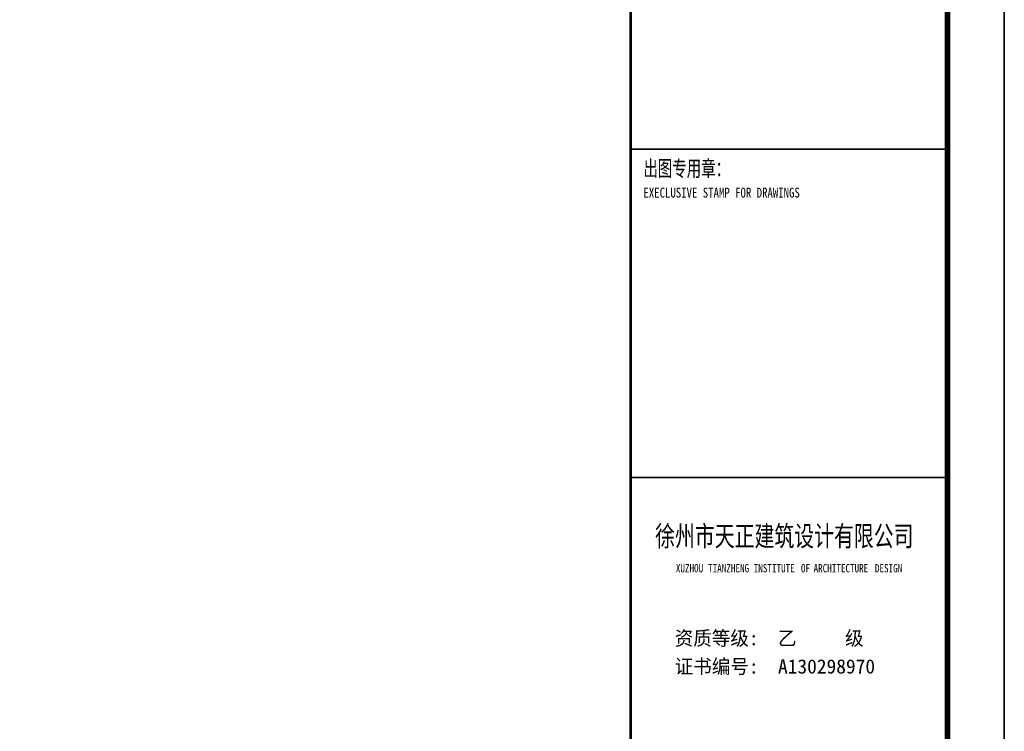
# Model space of a CAD drawing. Extents: x 499396 to 499732, y 3804753 to 3804872.
# Tile 23 of 41: x 499529 to 499564, y 3804788 to 3804813. Entities that reach past the tile are written whole.
import ezdxf
from ezdxf.enums import TextEntityAlignment as Align

# ---------------------------------------------------------------- set-up
doc = ezdxf.new("R2010")
doc.units = 0
doc.layers.get('0').update_dxf_attribs({"linetype": 'CONTINUOUS'})
for name, color, linetype in [('PUB_TITLE', 4, 'CONTINUOUS'), ('SHEET_TEXT', 3, 'CONTINUOUS'), ('TK', 7, 'CONTINUOUS')]:
    doc.layers.add(name, color=color, linetype=linetype)
doc.styles.add('-宋体', font='txt', dxfattribs={"width": 0.8})
doc.styles.add('TKHZ1', font='txt', dxfattribs={"width": 0.8})
doc.styles.add('黑体', font='simhei.ttf')

# ---------------------------------------------------------------- blocks, each defined once
blk = doc.blocks.new('wrtgtg')
at = {"color": 4}
blk.add_line((7804, -4841), (7804, 52559), dxfattribs=at)
at = {"layer": 'PUB_TITLE'}
for p, q in [((8804, 53559), (8804, -5841)), ((7804, -4841), (7804, 52559))]:
    blk.add_line(p, q, dxfattribs=at)
blk.add_lwpolyline([(-75296, -5841), (8804, -5841), (8804, 53559), (-75296, 53559)], close=True, dxfattribs=at)
at = {"layer": 'PUB_TITLE', "const_width": 100}
blk.add_lwpolyline([(-72796, -4841), (7804, -4841), (7804, 52559), (-72796, 52559)], close=True, dxfattribs=at)
at = {"layer": 'PUB_TITLE'}
for points, const_width in [([(2204, -4841), (2204, 52559)], 50), ([(2204, 21759), (7804, 21759)], 29.7), ([(2204, 15959), (7804, 15959)], 29.7)]:
    blk.add_lwpolyline(points, dxfattribs=dict(at, const_width=const_width))
at = {"style": '黑体', "width": 0.8}
for s, height, p in [('XUZHOU', 147.9, (3003, 14281)), ('TIANZHENG', 147.9, (3573, 14281)), ('INSTITUTE', 147.9, (4378, 14281)), ('OF', 147.9, (5213, 14281)), ('ARCHITECTURE', 147.86, (5436, 14281)), ('DESIGN', 147.9, (6519, 14281))]:
    blk.add_text(s, height=height, dxfattribs=at).set_placement(p)
at = {"layer": 'SHEET_TEXT', "style": '-宋体', "width": 0.75}
blk.add_text('徐州市天正建筑设计有限公司', height=360, dxfattribs=at).set_placement((4919, 14743), align=Align.CENTER)
at = {"layer": 'TK', "style": 'TKHZ1'}
for s, height, width, p in [('出图专用章：', 280, 0.7, (2431, 21279)), ('EXECLUSIVE STAMP FOR DRAWINGS', 175, 0.8, (2431, 20904))]:
    blk.add_text(s, height=height, dxfattribs=dict(at, width=width)).set_placement(p)
at = {"layer": 'TK', "style": '-宋体'}
for s, p in [('资质等级:  乙     级', (2983, 12992)), ('证书编号:  A130298970', (2983, 12493))]:
    blk.add_text(s, height=252, dxfattribs=at).set_placement(p)

msp = doc.modelspace()

# ---------------------------------------------------------------- block references
at = {"xscale": 0.002, "yscale": 0.002, "zscale": 0.002}
msp.add_blockref('wrtgtg', (499546.311, 3804764.859), dxfattribs=at)

doc.saveas('drawing.dxf')
